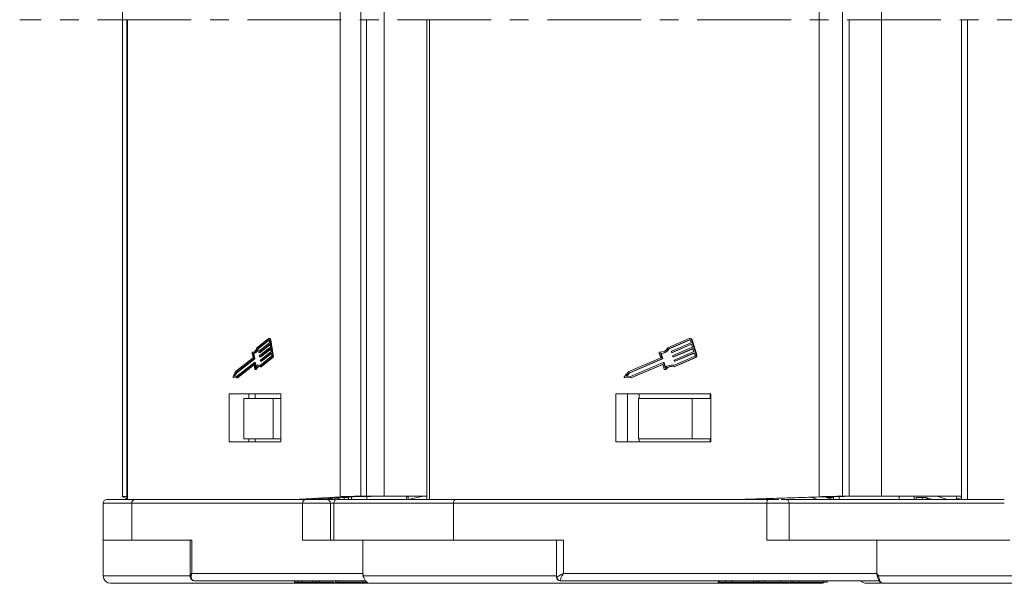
# Model space of a CAD drawing. Header units: millimetres. Extents: x 2854 to 4324, y 357 to 1390.
# Tile 3 of 45: x 3330 to 3464, y 600 to 676. Entities that reach past the tile are written whole.
import ezdxf

# ---------------------------------------------------------------- set-up
doc = ezdxf.new("R2010")
doc.units = ezdxf.units.MM
doc.linetypes.add('CENTERX2', pattern=[20.32, 12.7, -2.54, 2.54, -2.54])

msp = doc.modelspace()

# ---------------------------------------------------------------- linework, layer by layer
at = {"color": 7, "linetype": 'Continuous', "lineweight": 15}
for p, q in [((3344.357, 740.601), (3344.357, 675.982)), ((3373.829, 740.605), (3373.829, 675.982)), ((3438.755, 740.605), (3438.755, 675.982)), ((3376.633, 675.982), (3376.633, 740.532)), ((3379.817, 675.982), (3379.817, 740.532)), ((3441.917, 675.982), (3441.917, 740.532)), ((3447.189, 675.982), (3447.189, 740.532)), ((3344.357, 675.982), (3344.357, 611.363)), ((3344.945, 675.982), (3344.945, 610.982)), ((3345.038, 610.982), (3345.038, 675.982)), ((3373.829, 675.982), (3373.829, 611.359)), ((3376.633, 611.432), (3376.633, 675.982)), ((3377.434, 675.982), (3377.434, 611.432)), ((3379.817, 611.432), (3379.817, 675.982)), ((3385.575, 675.982), (3385.575, 610.982)), ((3385.962, 610.982), (3385.962, 675.982)), ((3438.755, 675.982), (3438.755, 611.359)), ((3441.917, 611.432), (3441.917, 675.982)), ((3442.82, 675.982), (3442.82, 611.432)), ((3447.189, 611.432), (3447.189, 675.982)), ((3458.061, 675.982), (3458.061, 610.982)), ((3458.861, 610.982), (3458.861, 675.982)), ((3364.138, 632.779), (3362.552, 631.538)), ((3362.606, 631.386), (3364.168, 632.608)), ((3362.738, 631.386), (3364.223, 632.548)), ((3364.197, 632.608), (3364.168, 632.608)), ((3364.315, 632.796), (3364.182, 632.796)), ((3364.222, 632.554), (3364.281, 632.211)), ((3364.653, 630.56), (3364.302, 632.616)), ((3364.302, 632.616), (3364.435, 632.616)), ((3364.786, 630.56), (3364.435, 632.616)), ((3421.152, 632.779), (3418.242, 631.538)), ((3418.341, 631.386), (3421.205, 632.608)), ((3418.419, 631.386), (3421.27, 632.602)), ((3421.259, 632.608), (3421.205, 632.608)), ((3421.31, 632.796), (3421.232, 632.796)), ((3421.305, 632.554), (3421.413, 632.211)), ((3422.096, 630.56), (3421.452, 632.616)), ((3421.452, 632.616), (3421.53, 632.616)), ((3422.173, 630.56), (3421.53, 632.616)), ((3362.606, 631.386), (3362.738, 631.386)), ((3364.281, 632.211), (3362.83, 631.077)), ((3362.86, 630.905), (3364.31, 632.04)), ((3364.383, 631.611), (3362.933, 630.477)), ((3362.962, 630.306), (3364.412, 631.44)), ((3362.992, 630.905), (3364.326, 631.948)), ((3363.095, 630.306), (3364.428, 631.349)), ((3364.31, 632.04), (3364.383, 631.611)), ((3364.412, 631.44), (3364.485, 631.012)), ((3418.341, 631.386), (3418.419, 631.386)), ((3421.413, 632.211), (3418.753, 631.077)), ((3418.807, 630.905), (3421.466, 632.04)), ((3418.884, 630.905), (3421.475, 632.011)), ((3421.6, 631.611), (3418.941, 630.477)), ((3418.995, 630.306), (3421.654, 631.44)), ((3419.072, 630.306), (3421.663, 631.411)), ((3421.466, 632.04), (3421.6, 631.611)), ((3421.654, 631.44), (3421.788, 631.012)), ((3362.036, 630.164), (3359.67, 628.313)), ((3359.715, 628.154), (3362.126, 630.04)), ((3359.848, 628.154), (3362.258, 630.04)), ((3361.923, 630.827), (3362.036, 630.164)), ((3362.09, 630.949), (3361.963, 630.949)), ((3361.967, 630.949), (3362.088, 630.949)), ((3362.138, 630.098), (3362.025, 630.761)), ((3362.027, 630.761), (3362.16, 630.761)), ((3362.126, 630.04), (3362.258, 630.04)), ((3362.271, 630.098), (3362.138, 630.098)), ((3362.271, 630.098), (3362.158, 630.761)), ((3362.818, 631.018), (3362.832, 630.932)), ((3362.852, 630.903), (3362.985, 630.903)), ((3362.86, 630.905), (3362.992, 630.905)), ((3362.92, 630.419), (3362.935, 630.333)), ((3362.955, 630.303), (3363.087, 630.303)), ((3362.962, 630.306), (3363.095, 630.306)), ((3364.548, 630.381), (3362.986, 629.159)), ((3362.99, 628.968), (3364.577, 630.21)), ((3364.485, 631.012), (3363.035, 629.877)), ((3363.064, 629.706), (3364.515, 630.841)), ((3363.123, 628.968), (3364.71, 630.21)), ((3363.197, 629.706), (3364.53, 630.749)), ((3364.515, 630.841), (3364.573, 630.498)), ((3364.577, 630.21), (3364.71, 630.21)), ((3364.786, 630.56), (3364.653, 630.56)), ((3417.297, 630.164), (3412.957, 628.313)), ((3413.041, 628.154), (3417.461, 630.04)), ((3413.118, 628.154), (3417.538, 630.04)), ((3417.09, 630.827), (3417.297, 630.164)), ((3417.241, 630.949), (3417.163, 630.949)), ((3417.171, 630.949), (3417.248, 630.949)), ((3417.248, 630.949), (3417.241, 630.949)), ((3417.32, 630.944), (3417.248, 630.949)), ((3417.484, 630.098), (3417.277, 630.761)), ((3417.281, 630.761), (3417.358, 630.761)), ((3417.562, 630.098), (3417.354, 630.761)), ((3417.461, 630.04), (3417.538, 630.04)), ((3417.562, 630.098), (3417.484, 630.098)), ((3418.73, 631.018), (3418.757, 630.932)), ((3418.793, 630.903), (3418.871, 630.903)), ((3418.807, 630.905), (3418.884, 630.905)), ((3418.918, 630.419), (3418.944, 630.333)), ((3418.981, 630.303), (3419.059, 630.303)), ((3418.995, 630.306), (3419.072, 630.306)), ((3421.902, 630.381), (3419.038, 629.159)), ((3419.046, 628.968), (3421.956, 630.21)), ((3419.124, 628.968), (3422.033, 630.21)), ((3421.788, 631.012), (3419.129, 629.877)), ((3419.182, 629.706), (3421.842, 630.841)), ((3419.26, 629.706), (3421.851, 630.811)), ((3421.842, 630.841), (3421.949, 630.498)), ((3421.956, 630.21), (3422.033, 630.21)), ((3422.173, 630.56), (3422.096, 630.56)), ((3362.213, 629.526), (3359.803, 627.64)), ((3359.816, 627.456), (3362.163, 629.292)), ((3359.948, 627.456), (3362.198, 629.216)), ((3362.177, 629.292), (3362.163, 629.292)), ((3362.19, 629.265), (3362.296, 628.645)), ((3362.353, 629.529), (3362.221, 629.529)), ((3362.354, 628.837), (3362.241, 629.499)), ((3362.241, 629.499), (3362.373, 629.499)), ((3362.336, 628.585), (3362.468, 628.585)), ((3362.499, 628.612), (3362.366, 628.612)), ((3362.459, 628.996), (3362.373, 629.499)), ((3362.951, 629.202), (3362.818, 629.202)), ((3363.123, 628.968), (3362.99, 628.968)), ((3363.022, 629.819), (3363.037, 629.733)), ((3363.057, 629.703), (3363.19, 629.703)), ((3363.064, 629.706), (3363.197, 629.706)), ((3417.622, 629.526), (3413.202, 627.64)), ((3413.226, 627.456), (3417.529, 629.292)), ((3413.303, 627.456), (3417.573, 629.278)), ((3417.556, 629.292), (3417.529, 629.292)), ((3417.579, 629.265), (3417.773, 628.645)), ((3417.713, 629.529), (3417.635, 629.529)), ((3417.879, 628.837), (3417.672, 629.499)), ((3417.672, 629.499), (3417.749, 629.499)), ((3417.939, 628.892), (3417.749, 629.499)), ((3417.846, 628.585), (3417.924, 628.585)), ((3417.979, 628.612), (3417.902, 628.612)), ((3418.809, 629.202), (3418.731, 629.202)), ((3419.124, 628.968), (3419.046, 628.968)), ((3419.105, 629.819), (3419.132, 629.733)), ((3419.169, 629.703), (3419.246, 629.703)), ((3419.182, 629.706), (3419.26, 629.706)), ((3359.67, 628.313), (3359.345, 627.663)), ((3359.372, 627.505), (3359.816, 627.456)), ((3359.477, 627.676), (3359.715, 628.154)), ((3359.803, 627.64), (3359.477, 627.676)), ((3359.477, 627.676), (3359.609, 627.676)), ((3359.609, 627.676), (3359.848, 628.154)), ((3359.819, 627.653), (3359.609, 627.676)), ((3359.715, 628.154), (3359.848, 628.154)), ((3359.948, 627.456), (3359.816, 627.456)), ((3412.957, 628.313), (3412.362, 627.663)), ((3412.412, 627.505), (3413.226, 627.456)), ((3412.603, 627.676), (3413.041, 628.154)), ((3413.202, 627.64), (3412.603, 627.676)), ((3412.603, 627.676), (3412.681, 627.676)), ((3412.681, 627.676), (3413.118, 628.154)), ((3413.211, 627.644), (3412.681, 627.676)), ((3413.041, 628.154), (3413.118, 628.154)), ((3413.303, 627.456), (3413.226, 627.456)), ((3365.819, 625.282), (3358.812, 625.282)), ((3358.812, 625.282), (3358.812, 618.782)), ((3360.773, 624.682), (3360.773, 619.182)), ((3360.773, 624.682), (3364.743, 624.682)), ((3361.465, 624.682), (3361.465, 625.282)), ((3362.346, 625.282), (3362.346, 624.682)), ((3364.743, 619.182), (3364.743, 624.682)), ((3364.743, 624.682), (3365.819, 624.682)), ((3365.819, 618.782), (3365.819, 625.282)), ((3424.067, 625.282), (3411.22, 625.282)), ((3411.22, 625.282), (3411.22, 618.782)), ((3412.768, 618.782), (3412.768, 625.282)), ((3414.261, 624.682), (3414.261, 619.182)), ((3414.261, 624.682), (3421.541, 624.682)), ((3414.384, 625.282), (3414.384, 624.682)), ((3421.541, 619.182), (3421.541, 624.682)), ((3421.541, 624.682), (3424, 624.682)), ((3424, 624.682), (3424, 625.282)), ((3424.067, 618.782), (3424.067, 625.282)), ((3360.773, 619.182), (3364.743, 619.182)), ((3361.465, 618.782), (3361.465, 619.182)), ((3362.346, 618.782), (3362.346, 619.182)), ((3365.819, 619.182), (3364.743, 619.182)), ((3414.261, 619.182), (3421.541, 619.182)), ((3414.384, 618.782), (3414.384, 619.182)), ((3424, 619.182), (3421.541, 619.182)), ((3424, 619.182), (3424, 618.782)), ((3358.812, 618.782), (3365.819, 618.782)), ((3411.22, 618.782), (3424.067, 618.782)), ((3344.361, 611.359), (3344.945, 611.068)), ((3373.829, 611.359), (3367.566, 610.982)), ((3375.597, 611.359), (3369.334, 610.982)), ((3373.096, 611.208), (3371.962, 610.982)), ((3372.802, 610.982), (3374.123, 611.264)), ((3375.046, 611.264), (3374.123, 611.264)), ((3374.399, 611.264), (3374.399, 610.982)), ((3374.963, 610.982), (3374.963, 611.264)), ((3375.376, 611.335), (3375.376, 610.982)), ((3377.434, 611.432), (3376.633, 611.432)), ((3377.434, 611.432), (3379.817, 611.432)), ((3377.46, 610.982), (3377.46, 611.395)), ((3379.817, 611.432), (3385.575, 611.432)), ((3382.815, 611.432), (3382.815, 610.982)), ((3383.076, 610.982), (3383.076, 611.432)), ((3383.076, 610.992), (3384.682, 611.335)), ((3438.755, 611.359), (3427.27, 610.982)), ((3439.787, 611.359), (3428.303, 610.982)), ((3438.537, 610.982), (3437.641, 611.288)), ((3440.597, 611.264), (3439.72, 611.264)), ((3440.341, 611.052), (3439.72, 611.264)), ((3440.295, 611.372), (3440.295, 611.367)), ((3440.295, 611.367), (3440.597, 611.264)), ((3440.341, 611.264), (3440.341, 610.982)), ((3440.597, 611.378), (3440.597, 611.264)), ((3440.724, 611.38), (3440.724, 610.982)), ((3441.449, 610.982), (3441.449, 611.392)), ((3442.82, 611.432), (3441.917, 611.432)), ((3442.82, 611.432), (3447.189, 611.432)), ((3447.189, 611.432), (3458.061, 611.432)), ((3449.586, 611.432), (3449.586, 610.982)), ((3451.645, 610.982), (3451.645, 611.335)), ((3453.253, 611.264), (3451.851, 611.264)), ((3451.903, 611.264), (3451.903, 610.982)), ((3452.76, 610.982), (3452.76, 611.264)), ((3454.079, 610.982), (3453.253, 611.264)), ((3453.276, 610.982), (3453.276, 611.256)), ((3453.423, 610.982), (3453.423, 611.206)), ((3455.011, 611.352), (3455.011, 611.432)), ((3455.011, 611.352), (3456.095, 610.982)), ((3457.357, 611.432), (3457.357, 611.049)), ((3341.721, 610.482), (3341.721, 605.482)), ((3341.721, 610.482), (3345.6, 610.482)), ((3345.6, 605.482), (3345.6, 610.482)), ((3345.6, 610.482), (3368.755, 610.482)), ((3369.197, 610.982), (3346.042, 610.982)), ((3368.755, 610.482), (3368.755, 605.482)), ((3368.755, 610.482), (3372.523, 610.482)), ((3369.197, 610.982), (3369.334, 610.982)), ((3369.751, 610.982), (3369.751, 611.007)), ((3372.523, 605.482), (3372.523, 610.482)), ((3372.523, 610.482), (3372.996, 610.482)), ((3372.666, 610.982), (3372.666, 611.122)), ((3372.996, 610.482), (3372.996, 605.482)), ((3372.996, 610.482), (3389.204, 610.482)), ((3373.573, 611.147), (3373.573, 610.982)), ((3389.204, 605.482), (3389.204, 610.482)), ((3389.204, 610.482), (3431.66, 610.482)), ((3431.919, 610.982), (3389.462, 610.982)), ((3429.354, 611.016), (3429.253, 610.982)), ((3431.66, 610.482), (3431.66, 605.482)), ((3431.66, 610.482), (3434.693, 610.482)), ((3434.693, 605.482), (3434.693, 610.482)), ((3434.693, 610.482), (3463.852, 610.482)), ((3457.386, 611.029), (3457.386, 610.982)), ((3458.061, 610.998), (3457.791, 611.001)), ((3341.721, 605.482), (3342.494, 605.482)), ((3341.727, 605.482), (3341.727, 600.632)), ((3342.494, 605.482), (3345.951, 605.482)), ((3353.741, 605.482), (3345.951, 605.482)), ((3353.509, 605.482), (3353.509, 600.48)), ((3353.741, 600.982), (3353.741, 605.482)), ((3368.755, 605.482), (3376.544, 605.482)), ((3376.544, 605.482), (3382.16, 605.482)), ((3376.895, 605.482), (3376.895, 600.982)), ((3382.16, 605.482), (3389.847, 605.482)), ((3404.131, 605.482), (3389.847, 605.482)), ((3403.163, 605.482), (3403.163, 600.482)), ((3404.131, 600.982), (3404.131, 605.482)), ((3431.66, 605.482), (3445.944, 605.482)), ((3445.944, 605.482), (3454.892, 605.482)), ((3446.587, 605.482), (3446.587, 600.982)), ((3454.892, 605.482), (3464.603, 605.482)), ((3341.727, 600.632), (3353.505, 600.632)), ((3376.895, 600.982), (3353.741, 600.982)), ((3376.895, 600.982), (3377.005, 600.632)), ((3377.005, 600.632), (3403.163, 600.632)), ((3403.163, 600.482), (3403.198, 600.482)), ((3446.587, 600.982), (3404.131, 600.982)), ((3446.587, 600.982), (3446.788, 600.632)), ((3446.788, 600.632), (3479.28, 600.632)), ((3354.103, 599.982), (3377.274, 599.982)), ((3367.671, 599.982), (3367.671, 599.782)), ((3368.12, 599.782), (3367.671, 599.782)), ((3368.12, 599.782), (3368.12, 599.982)), ((3368.599, 599.782), (3368.12, 599.782)), ((3368.599, 599.782), (3368.599, 599.982)), ((3370.186, 599.782), (3368.599, 599.782)), ((3370.186, 599.782), (3370.186, 599.982)), ((3370.575, 599.782), (3370.186, 599.782)), ((3370.575, 599.782), (3370.575, 599.982)), ((3371.024, 599.782), (3370.575, 599.782)), ((3371.024, 599.782), (3371.024, 599.982)), ((3373.05, 599.782), (3371.024, 599.782)), ((3373.191, 599.982), (3373.191, 599.782)), ((3373.211, 599.982), (3373.211, 599.782)), ((3373.51, 599.982), (3373.51, 599.782)), ((3376.894, 599.982), (3376.894, 599.782)), ((3377.942, 599.632), (3377.945, 599.632)), ((3403.689, 599.982), (3446.869, 599.982)), ((3407.656, 599.632), (3407.657, 599.632)), ((3425.085, 599.782), (3425.085, 599.982)), ((3425.253, 599.782), (3425.085, 599.782)), ((3425.253, 599.982), (3425.253, 599.782)), ((3426.076, 599.782), (3425.253, 599.782)), ((3426.076, 599.782), (3426.076, 599.982)), ((3426.955, 599.782), (3426.076, 599.782)), ((3426.955, 599.782), (3426.955, 599.982)), ((3429.865, 599.782), (3426.955, 599.782)), ((3429.865, 599.782), (3429.865, 599.982)), ((3430.295, 599.782), (3429.865, 599.782)), ((3429.956, 599.632), (3430.04, 599.66)), ((3430.295, 599.782), (3430.295, 599.982)), ((3430.578, 599.782), (3430.295, 599.782)), ((3430.578, 599.782), (3430.578, 599.982)), ((3431.402, 599.782), (3430.578, 599.782)), ((3431.402, 599.782), (3431.402, 599.982)), ((3433.553, 599.782), (3431.402, 599.782)), ((3433.553, 599.782), (3433.553, 599.982)), ((3434.743, 599.782), (3433.553, 599.782)), ((3434.872, 599.982), (3434.872, 599.782)), ((3435.228, 599.982), (3435.228, 599.782)), ((3436.03, 599.982), (3436.03, 599.782)), ((3436.179, 599.782), (3436.063, 599.782)), ((3439.394, 599.982), (3439.394, 599.782)), ((3439.861, 599.782), (3439.861, 599.982)), ((3439.861, 599.982), (3446.869, 599.982)), ((3447.403, 599.632), (3447.404, 599.632))]:
    msp.add_line(p, q, dxfattribs=at)
at = {"color": 1, "linetype": 'CENTERX2', "lineweight": 13}
msp.add_line((4166.465, 675.982), (3330.413, 675.982), dxfattribs=at)
at = {"color": 7, "linetype": 'Continuous', "lineweight": 15, "flags": 128}
for points in [[(3364.138, 632.779), (3364.163, 632.793), (3364.188, 632.796), (3364.213, 632.788), (3364.236, 632.771), (3364.258, 632.743), (3364.276, 632.708), (3364.291, 632.665), (3364.302, 632.616)], [(3364.168, 632.608), (3364.176, 632.613), (3364.184, 632.614), (3364.192, 632.611), (3364.2, 632.605), (3364.207, 632.596), (3364.214, 632.584), (3364.219, 632.57), (3364.222, 632.554)], [(3364.435, 632.616), (3364.424, 632.665), (3364.409, 632.708), (3364.39, 632.743), (3364.369, 632.771), (3364.345, 632.788), (3364.32, 632.796), (3364.315, 632.796)], [(3362.552, 631.538), (3362.5, 631.395), (3362.439, 631.269), (3362.371, 631.16), (3362.297, 631.072), (3362.218, 631.006), (3362.136, 630.963), (3362.052, 630.944), (3361.967, 630.949)], [(3361.923, 630.827), (3361.921, 630.849), (3361.921, 630.872), (3361.924, 630.894), (3361.93, 630.914), (3361.937, 630.93), (3361.946, 630.942), (3361.957, 630.948), (3361.967, 630.949)], [(3362.832, 630.932), (3362.834, 630.924), (3362.837, 630.917), (3362.84, 630.911), (3362.843, 630.907), (3362.847, 630.904), (3362.851, 630.903), (3362.856, 630.903), (3362.86, 630.905)], [(3362.935, 630.333), (3362.937, 630.325), (3362.939, 630.318), (3362.942, 630.312), (3362.946, 630.307), (3362.95, 630.304), (3362.954, 630.303), (3362.958, 630.303), (3362.962, 630.306)], [(3362.985, 630.903), (3362.988, 630.903), (3362.992, 630.905)], [(3363.087, 630.303), (3363.091, 630.303), (3363.095, 630.306)], [(3418.871, 630.903), (3418.877, 630.903), (3418.884, 630.905)], [(3419.059, 630.303), (3419.065, 630.303), (3419.072, 630.306)], [(3362.163, 629.292), (3362.167, 629.294), (3362.171, 629.295), (3362.175, 629.293), (3362.179, 629.29), (3362.183, 629.286), (3362.186, 629.28), (3362.188, 629.273), (3362.19, 629.265)], [(3362.241, 629.499), (3362.239, 629.507), (3362.236, 629.514), (3362.233, 629.52), (3362.23, 629.524), (3362.226, 629.527), (3362.222, 629.529), (3362.217, 629.528), (3362.213, 629.526)], [(3362.366, 628.612), (3362.358, 628.598), (3362.348, 628.589), (3362.337, 628.585), (3362.327, 628.587), (3362.317, 628.595), (3362.308, 628.607), (3362.301, 628.625), (3362.296, 628.645)], [(3362.373, 629.499), (3362.372, 629.507), (3362.369, 629.514), (3362.366, 629.52), (3362.362, 629.524), (3362.358, 629.527), (3362.354, 629.529), (3362.353, 629.529)], [(3362.986, 629.159), (3362.903, 629.191), (3362.819, 629.202), (3362.735, 629.191), (3362.652, 629.16), (3362.571, 629.108), (3362.494, 629.036), (3362.421, 628.945), (3362.354, 628.837)], [(3362.366, 628.612), (3362.429, 628.733), (3362.499, 628.835), (3362.575, 628.915), (3362.655, 628.974), (3362.738, 629.008), (3362.823, 629.019), (3362.907, 629.006), (3362.99, 628.968)], [(3363.029, 629.193), (3362.952, 629.202), (3362.951, 629.202)], [(3363.037, 629.733), (3363.039, 629.725), (3363.041, 629.718), (3363.044, 629.712), (3363.048, 629.708), (3363.052, 629.705), (3363.056, 629.703), (3363.06, 629.704), (3363.064, 629.706)], [(3363.19, 629.703), (3363.193, 629.704), (3363.197, 629.706)], [(3419.246, 629.703), (3419.252, 629.704), (3419.26, 629.706)], [(3359.372, 627.505), (3359.36, 627.51), (3359.349, 627.523), (3359.34, 627.542), (3359.334, 627.565), (3359.332, 627.591), (3359.333, 627.618), (3359.337, 627.642), (3359.345, 627.663)], [(3389.204, 610.482), (3389.209, 610.579), (3389.223, 610.673), (3389.247, 610.76), (3389.279, 610.835), (3389.319, 610.898), (3389.363, 610.944), (3389.412, 610.972), (3389.462, 610.982)], [(3431.66, 610.482), (3431.665, 610.579), (3431.68, 610.673), (3431.704, 610.76), (3431.736, 610.835), (3431.775, 610.898), (3431.82, 610.944), (3431.868, 610.972), (3431.919, 610.982)], [(3377.001, 600.507), (3376.988, 600.52), (3376.979, 600.533), (3376.974, 600.548), (3376.972, 600.563), (3376.975, 600.58), (3376.981, 600.597), (3376.991, 600.614), (3377.005, 600.632)], [(3405.644, 599.632), (3405.683, 599.639), (3405.701, 599.647)], [(3429.956, 599.632), (3430.018, 599.639), (3430.048, 599.647)]]:
    msp.add_lwpolyline(points, dxfattribs=at)
at = {"color": 7, "linetype": 'Continuous', "lineweight": 15}
for centre, radius, start, end in [((3421.23, 632.566), 0.227, 12.77497, 110.24726), ((3421.232, 632.537), 0.0758, 12.77497, 110.24726), ((3421.301, 632.561), 0.235, 13.58001, 87.95816), ((3361.85, 631.506), 0.766, 283.27798, 351.03495), ((3361.982, 631.506), 0.766, 283.27798, 351.03495), ((3417.259, 632.056), 1.111, 265.41846, 332.19994), ((3417.248, 632.028), 1.268, 271.32189, 329.59284), ((3417.325, 632.028), 1.268, 271.32189, 329.59284), ((3362.073, 630.082), 0.0677, 321.50628, 13.99512), ((3362.205, 630.082), 0.0677, 321.50628, 13.99512), ((3362.883, 631.035), 0.0677, 141.50628, 193.99512), ((3362.986, 630.435), 0.0677, 141.50628, 193.99512), ((3363.088, 629.835), 0.0677, 141.50628, 193.99512), ((3364.442, 630.465), 0.135, 321.50628, 13.99512), ((3364.259, 630.462), 0.406, 321.50628, 13.99512), ((3364.392, 630.462), 0.406, 321.50628, 13.99512), ((3417.172, 630.86), 0.0886, 90.76219, 202.25676), ((3417.439, 630.082), 0.0479, 297.20067, 19.38451), ((3417.517, 630.082), 0.0479, 297.20067, 19.38451), ((3418.775, 631.034), 0.0479, 117.20067, 199.38451), ((3418.794, 630.941), 0.0379, 192.77497, 290.24726), ((3418.963, 630.434), 0.0479, 117.20067, 199.38451), ((3418.981, 630.341), 0.0379, 192.77497, 290.24726), ((3419.15, 629.835), 0.0479, 117.20067, 199.38451), ((3421.858, 630.466), 0.0958, 297.20067, 19.38451), ((3421.824, 630.465), 0.287, 297.20067, 19.38451), ((3421.902, 630.465), 0.287, 297.20067, 19.38451), ((3362.463, 628.621), 0.0364, 277.77335, 346.17822), ((3363.095, 628.422), 0.626, 109.66481, 162.30106), ((3417.542, 629.256), 0.0379, 12.77497, 110.24726), ((3417.635, 629.49), 0.0379, 12.77497, 110.24726), ((3417.711, 629.49), 0.0392, 13.58001, 87.95816), ((3417.845, 628.66), 0.074, 191.7232, 320.00558), ((3418.732, 628.016), 1.183, 74.99675, 136.11272), ((3418.732, 627.962), 1.055, 72.65935, 141.90108), ((3417.923, 628.657), 0.0724, 270.72414, 321.54389), ((3418.83, 627.929), 1.092, 93.16674, 141.21291), ((3418.808, 628.068), 1.134, 76.79057, 89.98888), ((3419.169, 629.742), 0.0379, 192.77497, 290.24726), ((3412.43, 627.598), 0.0941, 135.96354, 258.78874), ((3342.221, 610.482), 0.5, 90, 180), ((3346.073, 610.509), 0.474, 93.73294, 183.30019), ((3369.228, 610.509), 0.474, 93.73294, 183.30019), ((3372.023, 610.482), 0.5, 359.99463, 89.99463), ((3373.496, 610.482), 0.5, 90, 180), ((3434.193, 610.482), 0.5, 360, 90), ((3342.727, 600.632), 1, 180, 270), ((3403.663, 600.482), 0.5, 180, 270), ((3403.694, 600.478), 0.496, 179.49892, 269.48995), ((3446.948, 600.314), 0.355, 116.64296, 147.08679), ((3439.016, 600.632), 1, 270, 292.81104), ((3445.15, 600.632), 1, 220.5416, 270), ((3447.404, 599.897), 0.265, 242.46165, 269.74903)]:
    msp.add_arc(centre, radius, start, end, dxfattribs=at)
for centre, major_axis, ratio, start_param, end_param in [((3347.157, 611.359), (2.8, -0.004), 0.0280434, 2.4813932, 3.1980408), ((3376.305, 611.359), (2.8, 0.037), 0.0248315, 1.453045, 2.6552703), ((3376.304, 611.359), (0.8, 0.011), 0.0248315, 1.453045, 2.6552703), ((3376.726, 611.453), (2.8, 0.037), 0.0248315, 4.5946377, 5.5273455), ((3383.5, 611.367), (1, 0.147), 0.0973032, 1.7802714, 2.1552906), ((3383.836, 611.335), (1.5, 0.221), 0.0973032, 5.2968832, 5.6737955), ((3440.2, 611.359), (2.8, 0.067), 0.0144905, 0.9106223, 2.1128477), ((3440.2, 611.359), (0.8, 0.019), 0.0144905, 0.9106223, 2.1128477), ((3442.406, 611.453), (2.8, 0.067), 0.0144905, 4.052215, 4.9849228), ((3453.726, 611.352), (1.5, -0.14), 0.1497499, 0.5563445, 0.8624889), ((3460.957, 611.338), (3.6, 0.29), 0.0480967, 2.5013451, 3.6338586)]:
    msp.add_ellipse(centre, major_axis=major_axis, ratio=ratio, start_param=start_param, end_param=end_param, dxfattribs=at)
for points, knots in [([(3346.042, 610.982), (3345.457, 610.982), (3344.269, 610.982), (3343.069, 610.982), (3342.359, 610.982), (3342.264, 610.982), (3342.222, 610.982)], [0, 0, 0, 0, 0.2551235, 0.5181589, 0.7886028, 1, 1, 1, 1]), ([(3372.023, 610.982), (3372.005, 610.982), (3371.967, 610.982), (3371.711, 610.982), (3371.334, 610.982), (3370.876, 610.982), (3370.381, 610.982), (3369.893, 610.982), (3369.466, 610.982), (3369.285, 610.982), (3369.197, 610.982)], [0, 0, 0, 0, 0.1215442, 0.25, 0.3784558, 0.5, 0.6215442, 0.75, 0.8784558, 1, 1, 1, 1]), ([(3373.168, 610.982), (3372.876, 610.982), (3372.224, 610.982), (3372.094, 610.982), (3372.023, 610.982)], [0, 0, 0, 0, 0.4492668, 1, 1, 1, 1]), ([(3389.462, 610.982), (3388.337, 610.982), (3386.054, 610.982), (3382.965, 610.982), (3380.385, 610.982), (3378.322, 610.982), (3376.711, 610.982), (3375.399, 610.982), (3374.406, 610.982), (3373.774, 610.982), (3373.486, 610.982), (3373.525, 610.982), (3373.535, 610.982)], [0, 0, 0, 0, 0.1185678, 0.2408125, 0.3665003, 0.4647465, 0.5630081, 0.6633447, 0.7636972, 0.8640338, 0.9643863, 1, 1, 1, 1]), ([(3433.283, 610.982), (3433.146, 610.982), (3432.851, 610.982), (3432.361, 610.982), (3432.063, 610.982), (3431.919, 610.982)], [0, 0, 0, 0, 0.3055313, 0.6623654, 1, 1, 1, 1]), ([(3463.852, 610.982), (3462.51, 610.982), (3459.786, 610.982), (3455.702, 610.982), (3451.967, 610.982), (3448.646, 610.982), (3445.743, 610.982), (3443.007, 610.982), (3440.477, 610.982), (3438.19, 610.982), (3436.204, 610.982), (3434.665, 610.982), (3433.927, 610.982), (3433.633, 610.982)], [0, 0, 0, 0, 0.1051236, 0.2135072, 0.3249435, 0.4120497, 0.4991696, 0.5881292, 0.6771029, 0.7660625, 0.8550362, 0.9421423, 1, 1, 1, 1]), ([(3353.509, 600.603), (3353.513, 600.548), (3353.52, 600.428), (3353.603, 600.236), (3353.74, 600.096), (3353.889, 600.016), (3353.976, 599.999), (3354.02, 599.99)], [0, 0, 0, 0, 0.2013666, 0.4368481, 0.7068914, 0.8520712, 1, 1, 1, 1]), ([(3353.521, 600.61), (3353.518, 600.624), (3353.497, 600.713), (3353.629, 600.859), (3353.741, 600.982)], [0, 0, 0, 0, 0.1537401, 1, 1, 1, 1]), ([(3353.741, 600.982), (3353.703, 600.859), (3353.627, 600.614), (3353.67, 600.285), (3353.827, 600.034), (3354.015, 599.999), (3354.103, 599.982)], [0, 0, 0, 0, 0.25113093, 0.50180461, 0.76564074, 1, 1, 1, 1]), ([(3376.942, 600.663), (3376.948, 600.642), (3376.96, 600.6), (3376.969, 600.57), (3376.973, 600.554)], [0, 0, 0, 0, 0.48962112, 1, 1, 1, 1]), ([(3377.005, 600.632), (3377.016, 600.576), (3377.039, 600.452), (3377.1, 600.266), (3377.191, 600.085), (3377.326, 599.902), (3377.5, 599.756), (3377.717, 599.653), (3377.862, 599.639), (3377.942, 599.632)], [0, 0, 0, 0, 0.1117977, 0.2443303, 0.368648, 0.5004012, 0.6872226, 0.8279677, 1, 1, 1, 1]), ([(3403.198, 600.482), (3403.231, 600.492), (3403.304, 600.513), (3403.582, 600.685), (3403.916, 600.866), (3404.131, 600.982)], [0, 0, 0, 0, 0.2270634, 0.5015869, 1, 1, 1, 1]), ([(3404.131, 600.982), (3404.047, 600.859), (3403.879, 600.614), (3403.723, 600.285), (3403.652, 600.034), (3403.677, 599.999), (3403.689, 599.982)], [0, 0, 0, 0, 0.2511309, 0.5018046, 0.7656407, 1, 1, 1, 1]), ([(3446.748, 600.274), (3446.718, 600.33), (3446.68, 600.4), (3446.655, 600.489), (3446.649, 600.507)], [0, 0, 0, 0, 0.7873076, 1, 1, 1, 1]), ([(3446.788, 600.632), (3446.804, 600.576), (3446.839, 600.452), (3446.892, 600.266), (3446.957, 600.085), (3447.042, 599.902), (3447.145, 599.756), (3447.272, 599.653), (3447.356, 599.639), (3447.403, 599.632)], [0, 0, 0, 0, 0.1117977, 0.2443303, 0.368648, 0.5004012, 0.6872226, 0.8279677, 1, 1, 1, 1]), ([(3342.783, 599.632), (3342.779, 599.632), (3342.769, 599.632), (3343.314, 599.632), (3344.303, 599.632), (3345.627, 599.632), (3347.143, 599.632), (3348.958, 599.632), (3351.761, 599.632), (3355.062, 599.632), (3358.733, 599.632), (3361.897, 599.632), (3365.481, 599.632), (3369.432, 599.632), (3373.387, 599.632), (3376.119, 599.632), (3377.508, 599.632), (3377.595, 599.632)], [0, 0, 0, 0, 0.04600522, 0.12202487, 0.20014315, 0.2611857, 0.32221834, 0.38454022, 0.446852, 0.57132146, 0.632364, 0.69339665, 0.7715237, 0.84754124, 0.92129915, 0.99506596, 1, 1, 1, 1]), ([(3373.191, 599.782), (3373.198, 599.782), (3373.212, 599.782), (3373.255, 599.782), (3373.306, 599.782), (3373.365, 599.782), (3373.432, 599.782), (3373.483, 599.782), (3373.51, 599.782)], [0, 0, 0, 0, 0.1854289, 0.3721896, 0.5277082, 0.6838775, 0.8416784, 1, 1, 1, 1]), ([(3373.51, 599.782), (3373.576, 599.782), (3373.776, 599.782), (3374.254, 599.782), (3374.974, 599.782), (3375.799, 599.782), (3376.436, 599.782), (3376.805, 599.782), (3376.894, 599.782)], [0, 0, 0, 0, 0.1013981, 0.3069957, 0.5061443, 0.6852619, 0.9245571, 1, 1, 1, 1]), ([(3376.894, 599.782), (3377.013, 599.782), (3377.23, 599.782), (3377.408, 599.782), (3377.488, 599.782)], [0, 0, 0, 0, 0.5469117, 1, 1, 1, 1]), ([(3377.945, 599.632), (3378.611, 599.632), (3379.964, 599.632), (3382.547, 599.632), (3385.315, 599.632), (3388.158, 599.632), (3390.962, 599.632), (3393.945, 599.632), (3398.122, 599.632), (3402.488, 599.632), (3406.877, 599.632), (3410.439, 599.632), (3414.22, 599.632), (3418.102, 599.632), (3421.734, 599.632), (3425.141, 599.632), (3428.329, 599.632), (3431.013, 599.632), (3433.202, 599.632), (3434.946, 599.632), (3436.413, 599.632), (3437.953, 599.632), (3438.884, 599.632), (3438.984, 599.632), (3439.016, 599.632)], [0, 0, 0, 0, 0.0458456, 0.0930928, 0.1416444, 0.1795831, 0.2175157, 0.2562495, 0.2949771, 0.3723365, 0.4102752, 0.4482078, 0.4967648, 0.5440106, 0.5898521, 0.6356992, 0.682945, 0.7314965, 0.7694352, 0.8073678, 0.8461016, 0.8848292, 0.9621886, 1, 1, 1, 1]), ([(3434.879, 599.782), (3434.888, 599.782), (3434.922, 599.782), (3435.061, 599.782), (3435.211, 599.782), (3435.228, 599.782)], [0, 0, 0, 0, 0.2483456, 0.9101816, 1, 1, 1, 1]), ([(3435.228, 599.782), (3435.269, 599.782), (3435.349, 599.782), (3435.482, 599.782), (3435.614, 599.782), (3435.746, 599.782), (3435.884, 599.782), (3435.981, 599.782), (3436.03, 599.782)], [0, 0, 0, 0, 0.1854289, 0.3721896, 0.5277082, 0.6838775, 0.8416784, 1, 1, 1, 1]), ([(3436.03, 599.782), (3436.146, 599.782), (3436.499, 599.782), (3437.16, 599.782), (3437.941, 599.782), (3438.672, 599.782), (3439.121, 599.782), (3439.341, 599.782), (3439.394, 599.782)], [0, 0, 0, 0, 0.1013981, 0.3069957, 0.5061443, 0.6852619, 0.9245571, 1, 1, 1, 1]), ([(3439.394, 599.782), (3439.459, 599.782), (3439.655, 599.782), (3439.852, 599.782), (3439.836, 599.782), (3439.831, 599.782)], [0, 0, 0, 0, 0.2596409, 0.7832009, 1, 1, 1, 1]), ([(3445.187, 599.632), (3445.175, 599.632), (3445.103, 599.632), (3445.456, 599.632), (3446.067, 599.632), (3446.796, 599.632), (3447.054, 599.632)], [0, 0, 0, 0, 0.0689085, 0.4273587, 0.796745, 1, 1, 1, 1]), ([(3446.708, 600.34), (3446.757, 600.211), (3446.843, 599.983), (3447.026, 599.769), (3447.195, 599.665), (3447.295, 599.647), (3447.347, 599.638)], [0, 0, 0, 0, 0.3644945, 0.6479177, 0.8166365, 1, 1, 1, 1]), ([(3447.404, 599.632), (3448.56, 599.632), (3450.906, 599.632), (3454.743, 599.632), (3458.486, 599.632), (3462.034, 599.632), (3465.321, 599.632), (3468.616, 599.632), (3472.969, 599.632), (3477.145, 599.632), (3480.993, 599.632), (3483.93, 599.632), (3486.823, 599.632), (3489.522, 599.632), (3491.784, 599.632), (3493.631, 599.632), (3495.062, 599.632), (3495.931, 599.632), (3496.344, 599.632), (3496.344, 599.632), (3496.344, 599.632)], [0, 0, 0, 0, 0.05767005, 0.11710315, 0.17817697, 0.22590078, 0.27361685, 0.32234086, 0.37105697, 0.46836871, 0.51609251, 0.56380858, 0.62488927, 0.68432071, 0.74198554, 0.79965734, 0.85908868, 0.9201625, 0.96788631, 1, 1, 1, 1])]:
    msp.add_open_spline(points, degree=3, knots=knots, dxfattribs=at)
for points in [[(3377.001, 600.507), (3376.97, 600.583), (3376.909, 600.733), (3376.9, 600.899), (3376.895, 600.982)], [(3446.649, 600.507), (3446.631, 600.583), (3446.596, 600.733), (3446.59, 600.899), (3446.587, 600.982)]]:
    msp.add_open_spline(points, degree=3, dxfattribs=at)

doc.saveas('drawing.dxf')
